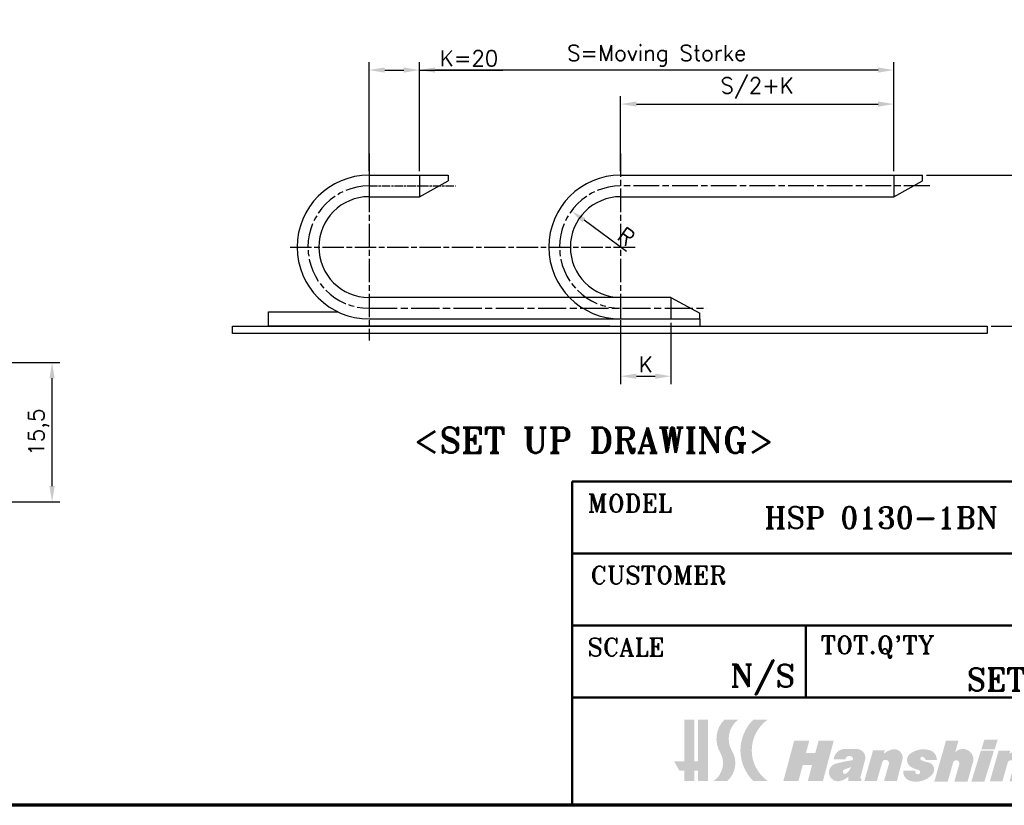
# Model space of a CAD drawing. Header units: millimetres. Extents: x 10 to 330, y 10 to 239.
# Tile 3 of 8: x 165 to 274, y 10 to 97. Entities that reach past the tile are written whole.
import ezdxf

# ---------------------------------------------------------------- set-up
doc = ezdxf.new("R2010")
doc.units = ezdxf.units.MM
doc.header["$LTSCALE"] = 0.3
doc.linetypes.add('CHAIN', pattern=[0.35429999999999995, 0.2362, -0.0295, 0.0591, -0.0295])
doc.layers.add('DIM', color=3, linetype='Continuous')
for name, color, linetype, lineweight in [('경계(ISO)', 7, 'Continuous', 70), ('기호(ISO)', 7, 'Continuous', 25), ('스케치 형상(ISO)', 7, 'Continuous', 25), ('제목(ISO)', 7, 'Continuous', 50), ('해치 (ISO)', 3, 'Continuous', 18)]:
    doc.layers.add(name, color=color, linetype=linetype, lineweight=lineweight)
doc.styles.get("Standard").update_dxf_attribs({"font": 'romans.shx'})
doc.styles.add('주 문자 (ISO)', font='tahoma.ttf')
doc.styles.add('한신 주석 텍스트', font='RomanT.shx')
doc.dimstyles.new('ISO-25', dxfattribs={"dimscale": 0.7, "dimtxt": 2.5, "dimasz": 2.5, "dimexe": 1.25, "dimexo": 0.625, "dimtad": 1, "dimtxsty": 'Standard', "dimcen": 2.5, "dimclrt": 7, "dimadec": 0, "dimazin": 0, "dimtfac": 1, "dimtmove": 0, "dimatfit": 3, "dimfxl": 1, "dimarcsym": 0})

# ---------------------------------------------------------------- blocks, each defined once
blk = doc.blocks.new('*D177')
at = {"layer": 'Defpoints', "color": 0, "transparency": 16777216}
for p in [(225.912221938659, 76.1134979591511), (231.3986056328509, 72.0960866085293)]:
    blk.add_point(p, dxfattribs=at)
at = {"layer": 'DIM', "color": 0, "lineweight": -2, "transparency": 16777216}
blk.add_line((232.0642330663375, 71.60868008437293), (227.3241589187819, 75.07960533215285), dxfattribs=at)
at = {"layer": 'DIM', "color": 0, "transparency": 16777216}
blk.add_solid([(227.496474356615, 75.31492816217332), (227.1518434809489, 74.84428250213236), (225.912221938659, 76.1134979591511)], dxfattribs=at)
at = {"layer": 'DIM', "color": 7, "transparency": 16777216, "insert": (232.0160226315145, 73.27073685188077), "char_height": 1.75, "attachment_point": 5, "rotation": 323.78649999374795}
blk.add_mtext('R', dxfattribs=at)
blk = doc.blocks.new('*D193')
at = {"layer": 'Defpoints', "color": 0, "transparency": 16777216}
for p in [(113.9310007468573, 59.2567516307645), (168.1198241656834, 59.25675163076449), (143.9310007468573, 43.75675163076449)]:
    blk.add_point(p, dxfattribs=at)
at = {"layer": 'DIM', "color": 0, "lineweight": -2, "transparency": 16777216}
for p, q in [((114.3685007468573, 59.2567516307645), (168.9948241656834, 59.25675163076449)), ((168.1198241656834, 45.50675163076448), (168.1198241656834, 57.50675163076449)), ((144.3685007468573, 43.75675163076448), (168.9948241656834, 43.75675163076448))]:
    blk.add_line(p, q, dxfattribs=at)
at = {"layer": 'DIM', "color": 0, "transparency": 16777216}
for points in [[(167.8281574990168, 57.50675163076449), (168.4114908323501, 57.50675163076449), (168.1198241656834, 59.25675163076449)], [(167.8281574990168, 45.50675163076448), (168.4114908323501, 45.50675163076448), (168.1198241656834, 43.75675163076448)]]:
    blk.add_solid(points, dxfattribs=at)
at = {"layer": 'DIM', "color": 7, "transparency": 16777216, "insert": (166.6406574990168, 51.50675163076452), "char_height": 1.75, "attachment_point": 5, "rotation": 90}
blk.add_mtext('15,5', dxfattribs=at)
blk = doc.blocks.new('*D195')
at = {"layer": 'Defpoints', "color": 0, "transparency": 16777216}
for p in [(202.7590402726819, 134.7567516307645), (32.36217976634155, 43.7567516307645), (119.9310007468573, 43.75675163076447)]:
    blk.add_point(p, dxfattribs=at)
at = {"layer": 'DIM', "color": 0, "lineweight": -2, "transparency": 16777216}
for p, q in [((202.3215402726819, 134.7567516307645), (31.48717976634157, 134.7567516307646)), ((32.36217976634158, 133.0067516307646), (32.36217976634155, 45.5067516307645)), ((119.4935007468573, 43.75675163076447), (31.48717976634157, 43.7567516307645))]:
    blk.add_line(p, q, dxfattribs=at)
at = {"layer": 'DIM', "color": 0, "transparency": 16777216}
for points in [[(32.07051309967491, 133.0067516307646), (32.65384643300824, 133.0067516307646), (32.36217976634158, 134.7567516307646)], [(32.07051309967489, 45.5067516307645), (32.65384643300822, 45.5067516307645), (32.36217976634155, 43.7567516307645)]]:
    blk.add_solid(points, dxfattribs=at)
at = {"layer": 'DIM', "color": 7, "transparency": 16777216, "insert": (31.04967976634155, 89.25675163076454), "char_height": 1.75, "attachment_point": 5, "rotation": 90}
blk.add_mtext('91', dxfattribs=at)
blk = doc.blocks.new('*D198')
at = {"layer": 'Defpoints', "color": 0, "transparency": 16777216}
for p in [(261.798605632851, 88.00298694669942), (231.398605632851, 80.09608660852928), (261.798605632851, 80.09608660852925)]:
    blk.add_point(p, dxfattribs=at)
at = {"layer": 'DIM', "color": 0, "lineweight": -2, "transparency": 16777216}
for p, q in [((231.398605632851, 80.53358660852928), (231.398605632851, 88.87798694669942)), ((261.798605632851, 80.53358660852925), (261.798605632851, 88.87798694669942)), ((233.148605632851, 88.00298694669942), (260.048605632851, 88.00298694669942))]:
    blk.add_line(p, q, dxfattribs=at)
at = {"layer": 'DIM', "color": 0, "transparency": 16777216}
for points in [[(233.148605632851, 88.2946536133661), (233.148605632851, 87.71132028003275), (231.398605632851, 88.00298694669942)], [(260.048605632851, 88.2946536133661), (260.048605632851, 87.71132028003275), (261.798605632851, 88.00298694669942)]]:
    blk.add_solid(points, dxfattribs=at)
at = {"layer": 'DIM', "color": 7, "transparency": 16777216, "insert": (246.598605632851, 89.77382028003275), "char_height": 1.75, "attachment_point": 5}
blk.add_mtext('S/2+K', dxfattribs=at)
blk = doc.blocks.new('*D199')
at = {"layer": 'Defpoints', "color": 0, "transparency": 16777216}
for p in [(208.9986056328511, 91.78691503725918), (208.9986056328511, 80.09608660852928), (261.798605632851, 80.09608660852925)]:
    blk.add_point(p, dxfattribs=at)
at = {"layer": 'DIM', "color": 0, "lineweight": -2, "transparency": 16777216}
for p, q in [((208.9986056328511, 80.53358660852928), (208.9986056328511, 92.66191503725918)), ((261.798605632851, 80.53358660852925), (261.798605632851, 92.66191503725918)), ((260.048605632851, 91.78691503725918), (210.7486056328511, 91.78691503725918))]:
    blk.add_line(p, q, dxfattribs=at)
at = {"layer": 'DIM', "color": 0, "transparency": 16777216}
for points in [[(210.7486056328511, 92.07858170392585), (210.7486056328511, 91.4952483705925), (208.9986056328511, 91.78691503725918)], [(260.048605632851, 92.07858170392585), (260.048605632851, 91.4952483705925), (261.798605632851, 91.78691503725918)]]:
    blk.add_solid(points, dxfattribs=at)
at = {"layer": 'DIM', "color": 7, "transparency": 16777216, "insert": (235.3986056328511, 93.39108170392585), "char_height": 1.75, "attachment_point": 5}
blk.add_mtext('S=Moving Storke', dxfattribs=at)
blk = doc.blocks.new('*D200')
at = {"layer": 'Defpoints', "color": 0, "transparency": 16777216}
for p in [(208.9986056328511, 91.78691503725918), (203.398605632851, 80.09608660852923), (208.9986056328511, 80.09608660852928)]:
    blk.add_point(p, dxfattribs=at)
at = {"layer": 'DIM', "color": 0, "lineweight": -2, "transparency": 16777216}
for p, q in [((203.398605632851, 80.53358660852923), (203.398605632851, 92.66191503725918)), ((208.9986056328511, 80.53358660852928), (208.9986056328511, 92.66191503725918)), ((205.148605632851, 91.78691503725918), (207.2486056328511, 91.78691503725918)), ((208.9986056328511, 91.78691503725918), (218.2902722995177, 91.78691503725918))]:
    blk.add_line(p, q, dxfattribs=at)
at = {"layer": 'DIM', "color": 0, "transparency": 16777216}
for points in [[(205.148605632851, 92.07858170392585), (205.148605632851, 91.4952483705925), (203.398605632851, 91.78691503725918)], [(207.2486056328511, 92.07858170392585), (207.2486056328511, 91.4952483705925), (208.9986056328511, 91.78691503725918)]]:
    blk.add_solid(points, dxfattribs=at)
at = {"layer": 'DIM', "color": 7, "transparency": 16777216, "insert": (214.5194389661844, 93.09941503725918), "char_height": 1.75, "attachment_point": 5}
blk.add_mtext('K=20', dxfattribs=at)
blk = doc.blocks.new('*D201')
at = {"layer": 'Defpoints', "color": 0, "transparency": 16777216}
for p in [(231.398605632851, 64.09608660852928), (236.9986056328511, 64.09608660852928), (236.9986056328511, 57.73156355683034)]:
    blk.add_point(p, dxfattribs=at)
at = {"layer": 'DIM', "color": 0, "lineweight": -2, "transparency": 16777216}
for p, q in [((231.398605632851, 63.65858660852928), (231.398605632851, 56.85656355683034)), ((236.9986056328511, 63.65858660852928), (236.9986056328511, 56.85656355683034)), ((233.148605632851, 57.73156355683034), (235.2486056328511, 57.73156355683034))]:
    blk.add_line(p, q, dxfattribs=at)
at = {"layer": 'DIM', "color": 0, "transparency": 16777216}
for points in [[(233.148605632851, 58.023230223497), (233.148605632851, 57.43989689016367), (231.398605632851, 57.73156355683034)], [(235.2486056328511, 58.023230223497), (235.2486056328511, 57.43989689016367), (236.9986056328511, 57.73156355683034)]]:
    blk.add_solid(points, dxfattribs=at)
at = {"layer": 'DIM', "color": 7, "transparency": 16777216, "insert": (234.198605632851, 59.04406355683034), "char_height": 1.75, "attachment_point": 5}
blk.add_mtext('K', dxfattribs=at)
blk = doc.blocks.new('*D202')
at = {"layer": 'Defpoints', "color": 0, "transparency": 16777216}
for p in [(264.9986056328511, 80.09608660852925), (272.1986056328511, 63.29608660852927), (278.363363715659, 63.29608660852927)]:
    blk.add_point(p, dxfattribs=at)
at = {"layer": 'DIM', "color": 0, "lineweight": -2, "transparency": 16777216}
for p, q in [((265.4361056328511, 80.09608660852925), (279.238363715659, 80.09608660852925)), ((278.363363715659, 78.34608660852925), (278.363363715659, 65.04608660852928)), ((272.6361056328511, 63.29608660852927), (279.238363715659, 63.29608660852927))]:
    blk.add_line(p, q, dxfattribs=at)
at = {"layer": 'DIM', "color": 0, "transparency": 16777216}
for points in [[(278.0716970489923, 78.34608660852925), (278.6550303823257, 78.34608660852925), (278.363363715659, 80.09608660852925)], [(278.0716970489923, 65.04608660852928), (278.6550303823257, 65.04608660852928), (278.363363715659, 63.29608660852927)]]:
    blk.add_solid(points, dxfattribs=at)
at = {"layer": 'DIM', "color": 7, "transparency": 16777216, "insert": (277.050863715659, 71.69608660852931), "char_height": 1.75, "attachment_point": 5, "rotation": 90}
blk.add_mtext('H', dxfattribs=at)

msp = doc.modelspace()

# ---------------------------------------------------------------- hatches: boundary and pattern name
at = {"layer": '해치 (ISO)'}
for points in [[(238.4713693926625, 14.8759796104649), (238.4713693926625, 19.51597961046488), (239.5913693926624, 19.51597961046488), (239.5913693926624, 14.8759796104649), (239.9913693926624, 14.8759796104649), (239.9913693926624, 19.51597961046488), (241.1113693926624, 19.51597961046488), (241.1113693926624, 12.71597961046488), (239.9913693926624, 12.71597961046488), (239.9913693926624, 13.83597961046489), (239.5913693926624, 13.83597961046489), (239.5913693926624, 12.71597961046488), (238.4713693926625, 12.71597961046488), (238.4713693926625, 13.83597961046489), (237.9518136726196, 13.83597961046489), (237.3513693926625, 14.8759796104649)], [(249.5113693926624, 12.71597961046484), (251.1913693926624, 12.71597961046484), (251.6629599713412, 14.47597961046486), (252.7029599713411, 14.47597961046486), (252.2313693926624, 12.71597961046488), (253.9113693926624, 12.71597961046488), (255.1117817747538, 17.19597961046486), (253.4317817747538, 17.19597961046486), (253.0673708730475, 15.83597961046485), (252.0273708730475, 15.83597961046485), (252.3917817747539, 17.19597961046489), (250.7117817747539, 17.19597961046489)], [(271.5402052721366, 16.20860009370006), (273.0227140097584, 16.20860009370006), (273.3554647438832, 17.28923967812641), (271.8729560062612, 17.28923967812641)], [(270.4306733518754, 12.64121063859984), (271.8830297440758, 12.64121063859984), (272.9409189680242, 16.07680627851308), (271.4885625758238, 16.07680627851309)]]:
    msp.add_hatch(color=7, dxfattribs=at).paths.add_polyline_path(points)
h = msp.add_hatch(color=7, dxfattribs=at)
edge = h.paths.add_edge_path()
edge.add_line((241.7513693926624, 12.71597961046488), (243.2713693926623, 12.71597961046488))
edge.add_arc((241.5223125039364, 14.69345274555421), 2.640000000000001, 311.4924651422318, 390.6839073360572)
edge.add_arc((246.0800428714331, 17.39790385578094), 2.659713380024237, 127.2165836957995, 210.6839073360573, ccw=False)
edge.add_line((244.4713693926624, 19.51597961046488), (242.9513693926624, 19.51597961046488))
edge.add_arc((245.0190625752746, 17.39790385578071), 2.960000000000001, 134.310384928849, 210.3022662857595)
edge.add_arc((240.3913693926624, 14.69345274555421), 2.4, -55.48189215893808, 30.302266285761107, ccw=False)
h = msp.add_hatch(color=7, dxfattribs=at)
edge = h.paths.add_edge_path()
edge.add_line((246.1513693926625, 12.71597961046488), (247.7513693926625, 12.71597961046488))
edge.add_arc((250.148367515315, 16.11597961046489), 4.160000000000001, 125.18381548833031, 234.81618451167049, ccw=False)
edge.add_line((247.7513693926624, 19.51597961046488), (246.1513693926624, 19.51597961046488))
edge.add_arc((249.508367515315, 16.11597961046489), 4.778015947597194, 134.6353716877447, 225.3646283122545)
h = msp.add_hatch(color=7, dxfattribs=at)
edge = h.paths.add_edge_path()
edge.add_line((266.3105881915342, 12.64121063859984), (267.7986205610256, 12.64121063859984))
edge.add_line((267.7986205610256, 12.64121063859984), (268.3988443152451, 14.75165302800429))
edge.add_arc((268.7381618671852, 14.65514887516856), 0.3527739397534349, -15.87610207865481, 164.1238979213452, ccw=False)
edge.add_line((269.0774794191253, 14.55864472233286), (268.5321485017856, 12.64121063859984))
edge.add_line((268.5321485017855, 12.64121063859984), (269.9992599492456, 12.64121063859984))
edge.add_line((269.9992599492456, 12.64121063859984), (270.5461864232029, 14.56425484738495))
edge.add_arc((269.3201113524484, 15.09062925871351), 1.334290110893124, 336.7653479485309, 365.3220899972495)
edge.add_arc((269.4911075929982, 15.10655859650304), 1.162553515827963, 5.322089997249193, 138.548224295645)
edge.add_line((268.6197584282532, 15.87615674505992), (268.9910432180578, 17.1816285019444))
edge.add_line((268.9910432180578, 17.18162850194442), (267.6019130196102, 17.18162850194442))
edge.add_line((267.6019130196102, 17.18162850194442), (266.3105881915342, 12.64121063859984))
h = msp.add_hatch(color=7, dxfattribs=at)
edge = h.paths.add_edge_path(flags=0)
edge.add_arc((255.6083005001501, 14.77480658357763), 1.526065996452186, 306.1770774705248, 339.9442206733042)
edge.add_line((257.0418246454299, 14.25146544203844), (256.2789198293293, 13.97504210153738))
edge.add_arc((256.3631534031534, 13.74256463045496), 0.2472672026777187, 109.9169737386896, 306.1770774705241)
edge = h.paths.add_edge_path()
edge.add_line((256.7359041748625, 12.71597961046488), (258.1551802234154, 12.71597961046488))
edge.add_line((258.1551802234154, 12.71597961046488), (258.2060881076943, 12.9059704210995))
edge.add_arc((258.2516624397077, 13.07605614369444), 0.1760856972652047, 165.0000000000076, 254.9999999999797, ccw=False)
edge.add_line((258.0815767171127, 13.1216304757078), (258.5962649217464, 15.04247300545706))
edge.add_arc((257.6573108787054, 15.29406498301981), 0.9720767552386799, 345.0000000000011, 450)
edge.add_line((257.6573108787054, 16.26614173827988), (256.3693361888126, 16.26614173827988))
edge.add_arc((256.3693361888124, 15.00474211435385), 1.261399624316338, 90, 175.5251169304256)
edge.add_line((255.1117817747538, 15.10315911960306), (256.41633208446, 15.10315911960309))
edge.add_arc((256.8544055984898, 15.05421669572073), 0.4407990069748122, 22.510015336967, 173.6252393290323, ccw=False)
edge.add_arc((257.1146980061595, 15.16208665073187), 0.1590401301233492, -81.62602272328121, 22.510015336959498, ccw=False)
edge.add_arc((259.3180974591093, 0.1936553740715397), 14.97069562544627, 98.37397727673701, 105.5458744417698)
edge.add_arc((255.5706980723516, 13.66444926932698), 0.988374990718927, 105.5458744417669, 281.281709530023)
edge.add_arc((255.3621202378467, 14.7100163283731), 2.054543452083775, 281.2817095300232, 311.963461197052)
edge.add_line((256.7359041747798, 13.18231658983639), (256.7359041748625, 12.71597961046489))
h = msp.add_hatch(color=7, dxfattribs=at)
edge = h.paths.add_edge_path()
edge.add_line((259.4898251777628, 16.1227044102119), (260.7766554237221, 16.1227044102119))
edge.add_line((260.7766554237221, 16.1227044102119), (260.6950957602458, 15.74209266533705))
edge.add_arc((262.2472488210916, 13.83704922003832), 2.457309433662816, 105.45909696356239, 129.1717679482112, ccw=False)
edge.add_arc((261.843052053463, 15.2985865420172), 0.9409102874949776, -14.337590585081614, 105.45909696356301, ccw=False)
edge.add_line((262.7546562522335, 15.0655844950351), (262.1541075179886, 12.71597961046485))
edge.add_line((262.1541075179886, 12.71597961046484), (260.7161557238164, 12.71597961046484))
edge.add_line((260.7161557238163, 12.71597961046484), (261.26601340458, 14.64933021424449))
edge.add_arc((260.8771088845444, 14.67212219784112), 0.389571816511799, 356.645982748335, 524.1238979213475)
edge.add_line((260.5023970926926, 14.77869270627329), (259.9157478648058, 12.71597961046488))
edge.add_line((259.9157478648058, 12.71597961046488), (258.5209301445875, 12.71597961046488))
edge.add_line((258.5209301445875, 12.71597961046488), (259.4898251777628, 16.12270441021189))
h = msp.add_hatch(color=7, dxfattribs=at)
edge = h.paths.add_edge_path()
edge.add_arc((264.4827426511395, 13.75837536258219), 0.313575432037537, 165.4696428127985, 269.3199450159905)
edge.add_arc((264.4819794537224, 13.69407771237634), 0.2492732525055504, 269.3199450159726, 434.6146394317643)
edge.add_arc((265.813155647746, 18.53170996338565), 4.768167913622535, 244.87448421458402, 254.6146394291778, ccw=False)
edge.add_arc((264.1692211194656, 15.02635013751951), 0.8964669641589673, 127.0220652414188, 244.8744842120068, ccw=False)
edge.add_arc((265.0947267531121, 13.79914627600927), 2.433538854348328, 69.38153505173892, 127.02206524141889, ccw=False)
edge.add_arc((265.6913283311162, 15.38482722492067), 0.7393377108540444, 51.52788990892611, 69.38153505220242, ccw=False)
edge.add_arc((265.4203623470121, 15.04383572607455), 1.17488078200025, -0.06645623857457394, 51.527889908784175, ccw=False)
edge.add_line((266.5952423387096, 15.04247300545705), (265.3655186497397, 15.04247300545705))
edge.add_arc((264.6837823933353, 14.71522005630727), 0.7562134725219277, 25.64234092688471, 62.04913768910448)
edge.add_arc((264.9450792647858, 15.20766637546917), 0.1987375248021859, 62.04913768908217, 242.0491376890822)
edge.add_arc((265.9889150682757, 17.17490423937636), 2.42575750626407, 242.0491376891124, 261.0483130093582)
edge.add_arc((265.485591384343, 13.97960774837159), 0.8089379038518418, -41.773389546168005, 81.04831300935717, ccw=False)
edge.add_arc((264.2749122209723, 15.06106847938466), 2.432299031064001, 254.6106971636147, 318.22661045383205, ccw=False)
edge.add_arc((263.9153982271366, 13.75490870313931), 1.077565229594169, 175.6282231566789, 254.6106971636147, ccw=False)
edge.add_line((262.8409682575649, 13.83704922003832), (264.1791969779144, 13.83704922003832))
h = msp.add_hatch(color=7, dxfattribs=at)
edge = h.paths.add_edge_path()
edge.add_arc((274.8499717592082, 14.63358863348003), 0.3895718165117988, 356.6459827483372, 524.1238979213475)
edge.add_line((274.4752599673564, 14.7401591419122), (273.8886107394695, 12.67744604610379))
edge.add_line((273.8886107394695, 12.6774460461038), (272.4937930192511, 12.6774460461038))
edge.add_line((272.4937930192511, 12.6774460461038), (273.4626880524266, 16.0841708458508))
edge.add_line((273.4626880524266, 16.08417084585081), (274.749518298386, 16.08417084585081))
edge.add_line((274.7495182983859, 16.08417084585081), (274.6679586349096, 15.70355910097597))
edge.add_arc((276.2201116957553, 13.79851565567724), 2.457309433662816, 105.45909696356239, 129.1717679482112, ccw=False)
edge.add_arc((275.8159149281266, 15.26005297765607), 0.9409102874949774, -14.337590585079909, 105.45909696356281, ccw=False)
edge.add_line((276.7275191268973, 15.02705093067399), (276.1269703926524, 12.67744604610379))
edge.add_line((276.1269703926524, 12.6774460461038), (274.6890185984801, 12.6774460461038))
edge.add_line((274.6890185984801, 12.6774460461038), (275.2388762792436, 14.61079664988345))

# ---------------------------------------------------------------- linework, layer by layer
at = {"layer": '경계(ISO)'}
msp.add_line((330.000001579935, 9.999999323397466), (10.00000157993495, 9.999999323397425), dxfattribs=at)
at = {"layer": '스케치 형상(ISO)', "color": 1, "linetype": 'CHAIN', "ltscale": 36.69207000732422}
for p, q in [((203.398605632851, 82.49608660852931), (203.398605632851, 61.69608660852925)), ((231.398605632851, 82.49608660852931), (231.398605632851, 61.69608660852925))]:
    msp.add_line(p, q, dxfattribs=at)
at = {"layer": '스케치 형상(ISO)'}
for p, q in [((203.398605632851, 80.09608660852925), (203.398605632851, 77.69608660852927)), ((203.398605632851, 80.09608660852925), (212.198605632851, 80.09608660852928)), ((208.9986056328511, 80.09608660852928), (208.9986056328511, 77.69608660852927)), ((212.198605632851, 80.09608660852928), (212.198605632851, 79.45608660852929)), ((231.398605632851, 80.09608660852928), (264.9986056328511, 80.09608660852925)), ((261.798605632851, 80.09608660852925), (261.798605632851, 77.69608660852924)), ((264.9986056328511, 79.45608660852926), (264.9986056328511, 80.09608660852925)), ((208.9986056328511, 77.69608660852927), (212.198605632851, 79.45608660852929)), ((261.798605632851, 77.69608660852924), (264.9986056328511, 79.45608660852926)), ((203.398605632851, 77.69608660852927), (208.9986056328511, 77.69608660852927)), ((231.398605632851, 77.69608660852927), (261.798605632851, 77.69608660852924)), ((236.9986056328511, 66.49608660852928), (203.398605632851, 66.49608660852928)), ((231.398605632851, 66.49608660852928), (231.398605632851, 64.09608660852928)), ((236.9986056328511, 66.49608660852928), (236.9986056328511, 64.09608660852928)), ((236.9986056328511, 66.49608660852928), (240.198605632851, 64.73608660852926)), ((192.198605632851, 63.29608660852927), (192.198605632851, 64.89608660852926)), ((192.198605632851, 64.89608660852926), (199.9114864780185, 64.89608660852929)), ((240.198605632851, 64.09608660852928), (240.198605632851, 64.73608660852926)), ((203.398605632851, 64.0960866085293), (240.198605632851, 64.09608660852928)), ((240.198605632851, 64.09608660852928), (240.198605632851, 63.29608660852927)), ((188.198605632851, 63.29608660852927), (272.1986056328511, 63.29608660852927)), ((188.198605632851, 62.49608660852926), (188.198605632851, 63.29608660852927)), ((272.1986056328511, 62.49608660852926), (188.198605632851, 62.49608660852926)), ((230.198605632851, 63.29608660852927), (192.198605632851, 63.29608660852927)), ((272.1986056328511, 63.29608660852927), (272.1986056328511, 62.49608660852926))]:
    msp.add_line(p, q, dxfattribs=at)
at = {"layer": '스케치 형상(ISO)', "color": 1, "linetype": 'CHAIN', "ltscale": 13.33438873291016}
msp.add_line((203.398605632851, 78.89608660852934), (212.9986056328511, 78.89608660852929), dxfattribs=at)
at = {"layer": '스케치 형상(ISO)', "color": 1, "linetype": 'CHAIN', "ltscale": 40.45535659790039}
msp.add_line((265.798605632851, 78.89608660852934), (231.398605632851, 78.89608660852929), dxfattribs=at)
at = {"layer": '스케치 형상(ISO)', "color": 1, "linetype": 'CHAIN', "ltscale": 33.86960220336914}
msp.add_line((194.598605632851, 72.0960866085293), (232.9986056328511, 72.09608660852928), dxfattribs=at)
at = {"layer": '스케치 형상(ISO)', "color": 1, "linetype": 'CHAIN', "ltscale": 44.21864700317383}
msp.add_line((203.398605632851, 65.29608660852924), (240.9986056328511, 65.29608660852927), dxfattribs=at)
at = {"layer": '스케치 형상(ISO)'}
for centre, radius in [((203.398605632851, 72.09608660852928), 8), ((231.398605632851, 72.09608660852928), 8), ((203.398605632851, 72.09608660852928), 5.599999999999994), ((231.398605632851, 72.09608660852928), 5.599999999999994)]:
    msp.add_arc(centre, radius, 90, 270, dxfattribs=at)
at = {"layer": '스케치 형상(ISO)', "color": 1, "linetype": 'CHAIN', "ltscale": 37.6849250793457}
for centre, radius in [((203.398605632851, 72.09608660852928), 6.800000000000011), ((231.398605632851, 72.09608660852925), 6.80000000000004)]:
    msp.add_arc(centre, radius, 90, 270, dxfattribs=at)
at = {"layer": '제목(ISO)'}
for p, q in [((226.0000015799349, 9.999999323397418), (226.0000015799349, 45.99999932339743)), ((226.0000015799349, 45.99999932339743), (330.0000015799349, 45.99999932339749)), ((226.0000015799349, 37.99999932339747), (330.000001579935, 37.99999932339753)), ((226.0000015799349, 29.99999932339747), (330.000001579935, 29.99999932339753)), ((252.0000015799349, 29.99999932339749), (252.0000015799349, 21.99999932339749)), ((226.0000015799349, 21.99999932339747), (330.000001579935, 21.99999932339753)), ((330.000001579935, 9.999999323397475), (226.0000015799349, 9.999999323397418))]:
    msp.add_line(p, q, dxfattribs=at)

# ---------------------------------------------------------------- texts
at = {"layer": '기호(ISO)', "color": 2, "insert": (228.3920103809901, 50.61219557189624), "char_height": 2.799999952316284, "width": 47.56072522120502, "attachment_point": 5, "style": '한신 주석 텍스트'}
msp.add_mtext('{<SET UP DRAWING>}', dxfattribs=at)
at = {"layer": '제목(ISO)', "attachment_point": 5, "style": '주 문자 (ISO)'}
for s, insert, char_height in [('{\\fRomanT|b0|i0|c0|p2;MODEL}', (232.4000015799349, 43.59999932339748), 2), ('{\\fRomanT|b0|i0|c0|p2;HSP 0130-1BN 37R}', (264.4000015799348, 41.99999932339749), 2.4), ('{\\fRomanT|b0|i0|c0|p2;CUSTOMER}', (235.600001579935, 35.59999932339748), 2), ('{\\fRomanT|b0|i0|c0|p2;SCALE}', (232.0000015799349, 27.59999932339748), 2), ("{\\fRomanT|b0|i0|c0|p2;TOT.Q'TY}", (260.0000015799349, 27.59999932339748), 2), ('\\fRomanT|b0|i0;\\H2.5000;N/S', (247.2000015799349, 23.99999932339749), 2), ('\\fRomanT|b0|i0;\\H2.5000;SET', (273.2000015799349, 23.99999932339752), 2)]:
    msp.add_mtext(s, dxfattribs=dict(at, insert=insert, char_height=char_height))

# ---------------------------------------------------------------- dimensions: what is measured, and where the dimension line sits
at = {"layer": 'DIM'}
for base, p1, p2, picture, middle in [((32.36217976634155, 43.7567516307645), (202.7590402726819, 134.7567516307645), (119.9310007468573, 43.75675163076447), '*D195', (31.04967976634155, 89.25675163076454)), ((168.1198241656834, 59.25675163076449), (143.9310007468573, 43.75675163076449), (113.9310007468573, 59.2567516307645), '*D193', (166.6406574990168, 51.50675163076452))]:
    dim = msp.add_linear_dim(base=base, p1=p1, p2=p2, angle=90, dimstyle='ISO-25', dxfattribs=at)
    dim.commit()
    dim.dimension.update_dxf_attribs({"geometry": picture, "text_midpoint": middle})
for base, p1, p2, text, picture, middle in [((208.9986056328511, 91.78691503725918), (261.798605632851, 80.09608660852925), (208.9986056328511, 80.09608660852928), 'S=Moving Storke', '*D199', (235.3986056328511, 93.39108170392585)), ((208.9986056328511, 91.78691503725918), (203.398605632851, 80.09608660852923), (208.9986056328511, 80.09608660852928), 'K=20', '*D200', (214.5194389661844, 93.09941503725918)), ((261.798605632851, 88.00298694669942), (231.398605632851, 80.09608660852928), (261.798605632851, 80.09608660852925), 'S/2+K', '*D198', (246.598605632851, 89.77382028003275)), ((236.9986056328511, 57.73156355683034), (231.398605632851, 64.09608660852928), (236.9986056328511, 64.09608660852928), 'K', '*D201', (234.198605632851, 59.04406355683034))]:
    dim = msp.add_linear_dim(base=base, p1=p1, p2=p2, text=text, dimstyle='ISO-25', dxfattribs=at)
    dim.commit()
    dim.dimension.update_dxf_attribs({"geometry": picture, "text_midpoint": middle})
dim = msp.add_linear_dim(base=(278.363363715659, 63.29608660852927), p1=(264.9986056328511, 80.09608660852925), p2=(272.1986056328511, 63.29608660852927), angle=90, text='H', dimstyle='ISO-25', dxfattribs=at)
dim.commit()
dim.dimension.update_dxf_attribs({"geometry": '*D202', "text_midpoint": (277.050863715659, 71.69608660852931)})
dim = msp.add_radius_dim(center=(231.3986056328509, 72.0960866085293), mpoint=(225.912221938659, 76.1134979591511), text='R', dimstyle='ISO-25', dxfattribs=at)
dim.commit()
dim.dimension.update_dxf_attribs({"geometry": '*D177', "text_midpoint": (231.2406031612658, 72.21178411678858), "dimtype": 164})

doc.saveas('drawing.dxf')
